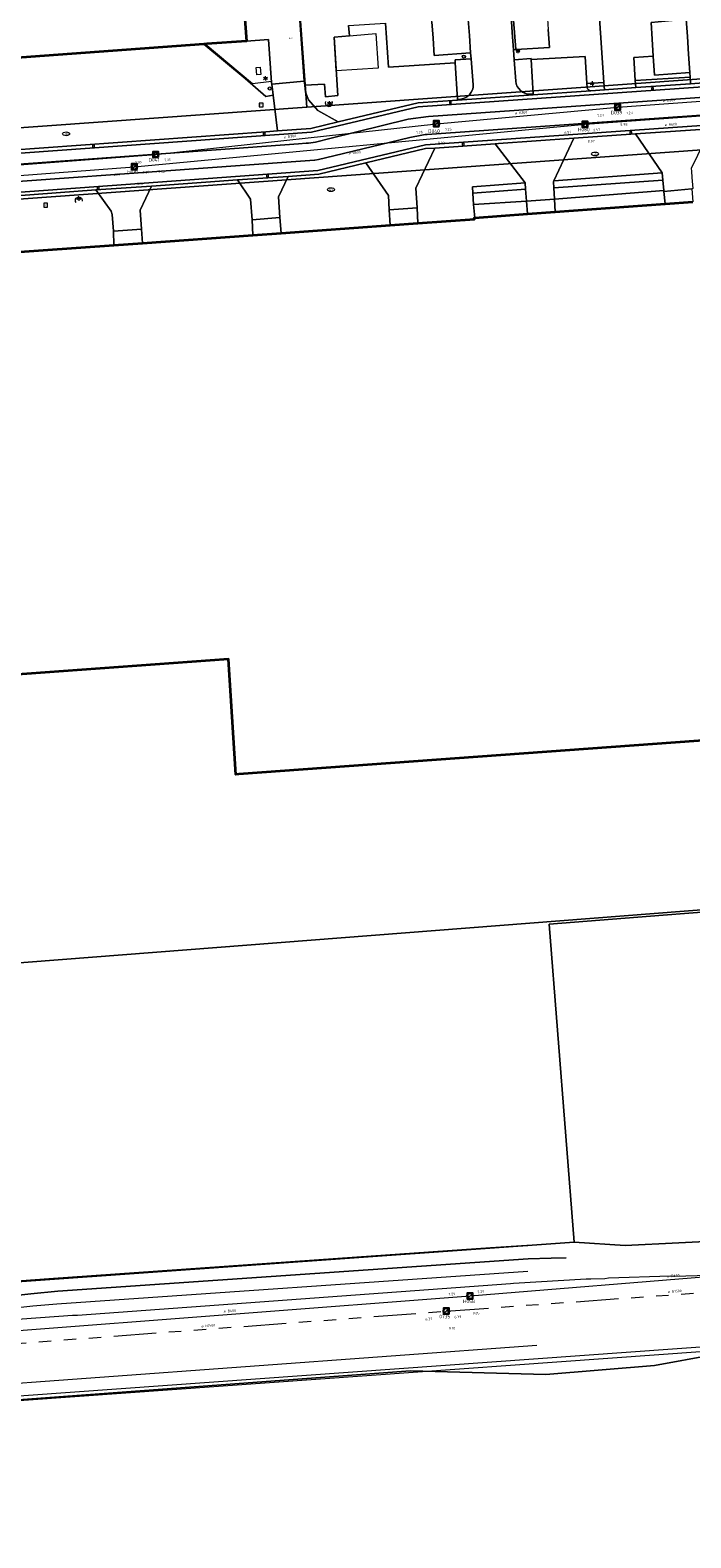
# Model space of a CAD drawing. Header units: metres. Extents: x 163628 to 167855, y 402678 to 405435.
# Tile 65 of 256: x 164429 to 164522, y 403032 to 403246. Entities that reach past the tile are written whole.
import ezdxf
from ezdxf.enums import TextEntityAlignment as Align

# ---------------------------------------------------------------- set-up
doc = ezdxf.new("R2010")
doc.units = ezdxf.units.M
doc.linetypes.add('X-CA190022.004-UO-WHM_Riolering gemeente_NLCS_v0.2$0$RI-GWA', pattern=[18.45, 6, -1.8, 1.75, -1.8, 1.75, -1.8, 1.75, -1.8])
doc.layers.get('0').update_dxf_attribs({"lineweight": 25})
for name, color, linetype, lineweight in [('X-CA190022.004-UO-BGT_Ondergrond$0$GE_217_WGIGeleideconstructie_Lijn_GEM', 253, 'X-CA190022.004-UO-BGT_Ondergrond$0$Vangrail', 9), ('X-CA190022.004-UO-BGT_Ondergrond$0$GE_261_OSHHek_Lijn_GEM', 253, 'X-CA190022.004-UO-BGT_Ondergrond$0$Hekwerk', 9), ('X-CA190022.004-UO-BGT_Ondergrond$0$GE_314_WGDRijbaanLokaleweg_Vlak_GEM', 253, 'Continuous', 9), ('X-CA190022.004-UO-BGT_Ondergrond$0$GE_316_WGDFietspad_Vlak_GEM', 253, 'Continuous', 9), ('X-CA190022.004-UO-BGT_Ondergrond$0$GE_317_WGDVoetpad_Vlak_GEM', 253, 'Continuous', 9), ('X-CA190022.004-UO-BGT_Ondergrond$0$GE_320_WGDParkeervlak_Vlak_GEM', 253, 'Continuous', 9), ('X-CA190022.004-UO-BGT_Ondergrond$0$GE_322_WGDInrit_Vlak_GEM', 253, 'Continuous', 9), ('X-CA190022.004-UO-BGT_Ondergrond$0$GE_363_OWGBerm_openverharding_Vlak_GEM', 253, 'Continuous', 9), ('X-CA190022.004-UO-BGT_Ondergrond$0$GE_364_OWGBerm_halfverhard_Vlak_GEM', 253, 'Continuous', 9), ('X-CA190022.004-UO-BGT_Ondergrond$0$GE_367_OWGBerm_groenvoorziening_grasenk_GEM', 253, 'Continuous', 9), ('X-CA190022.004-UO-BGT_Ondergrond$0$GE_401_OTDErf_Vlak_GEM', 253, 'Continuous', 9), ('X-CA190022.004-UO-BGT_Ondergrond$0$GE_477_BTDGroenvoorziening_Vlak_GEM', 253, 'Continuous', 9), ('X-CA190022.004-UO-BGT_Ondergrond$0$GE_491_VGOHaag_Inrichtend_Vlak_GEM', 253, 'Continuous', 9), ('X-CA190022.004-UO-BGT_Ondergrond$0$GE_601_PNDgrondvlakpand_Vlak_MV_GEM', 34, 'Continuous', 35), ('X-CA190022.004-UO-BGT_Ondergrond$0$GE_632_GBILuifel_Inrichtend_Vlak_GEM', 253, 'Continuous', 9), ('X-CA190022.004-UO-BGT_Ondergrond$0$GE_646_OBWLagetrafo_Vlak_GEM', 253, 'Continuous', 9), ('X-CA190022.004-UO-BGT_Ondergrond$0$GE_814_BRDVerkeersbord_Punt_GEM', 253, 'Continuous', 9), ('X-CA190022.004-UO-BGT_Ondergrond$0$GE_861_PALLichtmast_Punt_GEM', 253, 'Continuous', 9), ('X-CA190022.004-UO-BGT_Ondergrond$0$GE_882_PutBrandkraan_Punt_GEM', 253, 'Continuous', 9), ('X-CA190022.004-UO-BGT_Ondergrond$0$GE_884_PutGasput_Punt_GEM', 253, 'Continuous', 9), ('X-CA190022.004-UO-BGT_Ondergrond$0$GE_885_PutInspectieofRioolput_Punt_GEM', 253, 'Continuous', 9), ('X-CA190022.004-UO-BGT_Ondergrond$0$GE_886_PutKolk_Punt_GEM', 253, 'Continuous', 9), ('X-CA190022.004-UO-BGT_Ondergrond$0$N-WE-RI-PUT_INSPECTIE-S', 253, 'Continuous', 9), ('X-CA190022.004-UO-KAD_Percelen$0$B-WE-KG-GRENS_PERCEEL-GV', 150, 'Continuous', 9), ('X-CA190022.004-UO-WHM_Riolering gemeente_NLCS_v0.2$0$B-WE-RI-BOB-T18', 214, 'Continuous', 15), ('X-CA190022.004-UO-WHM_Riolering gemeente_NLCS_v0.2$0$B-WE-RI-DIAMETER-T18', 214, 'Continuous', 15), ('X-CA190022.004-UO-WHM_Riolering gemeente_NLCS_v0.2$0$B-WE-RI-GWA_TRANSPORTLEIDING-G', 214, 'X-CA190022.004-UO-WHM_Riolering gemeente_NLCS_v0.2$0$RI-GWA', 15), ('X-CA190022.004-UO-WHM_Riolering gemeente_NLCS_v0.2$0$B-WE-RI-HWA_TRANSPORTLEIDING-G', 214, 'X-CA190022.004-UO-WHM_Riolering gemeente_NLCS_v0.2$0$1-200 HEMELWATER', 15), ('X-CA190022.004-UO-WHM_Riolering gemeente_NLCS_v0.2$0$B-WE-RI-PUT-S', 214, 'Continuous', 15), ('X-CA190022.004-UO-WHM_Riolering gemeente_NLCS_v0.2$0$B-WE-RI-PUTDEKSELHOOGTE-T18', 214, 'Continuous', 15), ('X-CA190022.004-UO-WHM_Riolering gemeente_NLCS_v0.2$0$B-WE-RI-PUTNUMMER-T25', 214, 'Continuous', 15), ('X-CA190022.004-UO-WHM_Riolering gemeente_NLCS_v0.2$0$B-WE-RI-VWA_TRANSPORTLEIDING-G', 214, 'X-CA190022.004-UO-WHM_Riolering gemeente_NLCS_v0.2$0$1-200 VUILWATER', 15)]:
    doc.layers.add(name, color=color, linetype=linetype, lineweight=lineweight)
doc.styles.add('X-CA190022.004-UO-BGT_Ondergrond$0$NLCS-ISO', font='NLCS-ISO.ttf')
doc.styles.add('X-CA190022.004-UO-BGT_Ondergrond$0$NLCS-ISO-M250-T30', font='NLCS-ISO.ttf', dxfattribs={"height": 0.75})
doc.styles.add('X-CA190022.004-UO-WHM_Riolering gemeente_NLCS_v0.2$0$NLCS-ISO', font='NLCS-ISO.ttf')
doc.styles.add('X-CA190022.004-UO-WHM_Riolering gemeente_NLCS_v0.2$0$NLCS-ISO-M200-T18', font='NLCS-ISO.ttf', dxfattribs={"height": 0.36})
doc.styles.add('X-CA190022.004-UO-WHM_Riolering gemeente_NLCS_v0.2$0$NLCS-ISO-M200-T25', font='NLCS-ISO.ttf', dxfattribs={"height": 0.5})
doc.linetypes.add('X-CA190022.004-UO-BGT_Ondergrond$0$Hekwerk', pattern='A,5,-1.5,[2,dgnlstyle-Veghel.shx,S=0.007937,R=0,X=0,Y=0],-1.5', length=8)
doc.linetypes.add('X-CA190022.004-UO-BGT_Ondergrond$0$Vangrail', pattern='A,10,-1.5,[3,dgnlstyle-Veghel.shx,S=0.007937,R=90,X=0,Y=0.5],-1,[3,dgnlstyle-Veghel.shx,S=0.007937,R=270,X=0,Y=-0.5],-1.5', length=14)
doc.linetypes.add('X-CA190022.004-UO-WHM_Riolering gemeente_NLCS_v0.2$0$1-200 HEMELWATER', pattern='A,1.5,-0.6,["HWA",X-CA190022.004-UO-WHM_Riolering gemeente_NLCS_v0.2$0$NLCS-ISO,S=0.24,R=0,X=-0.5,Y=-0.12],-0.3', length=2.4)
doc.linetypes.add('X-CA190022.004-UO-WHM_Riolering gemeente_NLCS_v0.2$0$1-200 VUILWATER', pattern='A,1.5,-0.6,["DWA",X-CA190022.004-UO-WHM_Riolering gemeente_NLCS_v0.2$0$NLCS-ISO,S=0.24,R=0,X=-0.5,Y=-0.12],-0.3', length=2.4)

# ---------------------------------------------------------------- blocks, each defined once
blk = doc.blocks.new('X-CA190022.004-UO-BGT_Ondergrond$0$SRI-KOLK-SO')
at = {"color": 0, "linetype": 'ByBlock', "lineweight": 18}
blk.add_lwpolyline([(-1.125, -1.125), (1.125, -1.125), (1.125, 1.125), (-1.125, 1.125)], close=True, dxfattribs=at)
at = {"color": 0, "linetype": 'ByBlock', "lineweight": 18, "style": 'X-CA190022.004-UO-BGT_Ondergrond$0$NLCS-ISO'}
blk.add_text('k', height=1.5, dxfattribs=at).set_placement((0, 0), align=Align.MIDDLE_CENTER)
blk = doc.blocks.new('X-CA190022.004-UO-BGT_Ondergrond$0$IMGEOKolk')
at = {"xscale": 5, "yscale": 5, "zscale": 5}
blk.add_blockref('X-CA190022.004-UO-BGT_Ondergrond$0$SRI-KOLK-SO', (0, 0), dxfattribs=at)
blk = doc.blocks.new('X-CA190022.004-UO-BGT_Ondergrond$0$SKL-WATER_BRANDKRAAN_BRANDPUT-SO')
at = {"color": 0, "linetype": 'ByBlock', "lineweight": 18}
blk.add_ellipse((0, 0), major_axis=(2.5, 0), ratio=0.54, dxfattribs=at)
at = {"color": 0, "linetype": 'ByBlock', "lineweight": 18, "style": 'X-CA190022.004-UO-BGT_Ondergrond$0$NLCS-ISO'}
blk.add_text('bk', height=1.5, dxfattribs=at).set_placement((0.2, 0), align=Align.MIDDLE_CENTER)
blk = doc.blocks.new('X-CA190022.004-UO-BGT_Ondergrond$0$IMGEOBrandkraanput')
at = {"xscale": 5, "yscale": 5, "zscale": 5}
blk.add_blockref('X-CA190022.004-UO-BGT_Ondergrond$0$SKL-WATER_BRANDKRAAN_BRANDPUT-SO', (0, 0), dxfattribs=at)
blk = doc.blocks.new('X-CA190022.004-UO-BGT_Ondergrond$0$SIE-WEG_PAAL_VERKEERSBORD-SO')
at = {"linetype": 'ByBlock', "lineweight": 18}
blk.add_circle((0, 0), 1.5, dxfattribs=at)
at = {"linetype": 'ByBlock', "lineweight": 18, "style": 'X-CA190022.004-UO-BGT_Ondergrond$0$NLCS-ISO'}
blk.add_text('vb', height=1.5, dxfattribs=at).set_placement((0, 0.1), align=Align.MIDDLE_CENTER)
blk = doc.blocks.new('X-CA190022.004-UO-BGT_Ondergrond$0$IMGEOVerkeersbord')
at = {"xscale": 5, "yscale": 5, "zscale": 5}
blk.add_blockref('X-CA190022.004-UO-BGT_Ondergrond$0$SIE-WEG_PAAL_VERKEERSBORD-SO', (0, 0), dxfattribs=at)
blk = doc.blocks.new('X-CA190022.004-UO-BGT_Ondergrond$0$SRI-PUT_INSPECTIEPUT_RIOOLPUT-SO')
at = {"color": 0, "linetype": 'ByBlock', "lineweight": 18}
blk.add_lwpolyline([(-1.12, -1.12), (1.12, -1.12), (1.12, 1.12), (-1.12, 1.12)], close=True, dxfattribs=at)
at = {"color": 0, "linetype": 'ByBlock', "lineweight": 18, "style": 'X-CA190022.004-UO-BGT_Ondergrond$0$NLCS-ISO'}
blk.add_text('r', height=1.5, dxfattribs=at).set_placement((0, 0.28), align=Align.MIDDLE_CENTER)
blk = doc.blocks.new('X-CA190022.004-UO-BGT_Ondergrond$0$IMGEOInspectierioolput')
at = {"layer": 'X-CA190022.004-UO-BGT_Ondergrond$0$N-WE-RI-PUT_INSPECTIE-S', "xscale": 10, "yscale": 10, "zscale": 10}
blk.add_blockref('X-CA190022.004-UO-BGT_Ondergrond$0$SRI-PUT_INSPECTIEPUT_RIOOLPUT-SO', (0, 0), dxfattribs=at)
blk = doc.blocks.new('X-CA190022.004-UO-BGT_Ondergrond$0$N-SIE-WEG_LICHTMAST-SO')
h = blk.add_hatch(color=256)
h.paths.add_polyline_path([(1.2, 0.5, 0.658505), (-1.2, 0.5)])
h.paths.add_polyline_path([(-1.2, -0.5, 0.658505), (1.2, -0.5)])
at = {"flags": 128}
for points in [[(-2.2, 1.3), (-1.1, 0.6)], [(-1.2, 0.5), (1.2, 0.5)], [(0, 1.3), (0, 2.5)], [(1.1, 0.6), (2.2, 1.3)], [(-2.2, -1.3), (-1.1, -0.6)], [(-1.2, -0.5), (1.2, -0.5)], [(0, -1.3), (0, -2.5)], [(2.2, -1.3), (1.1, -0.6)]]:
    blk.add_lwpolyline(points, dxfattribs=at)
at = {"ltscale": 0.5}
blk.add_circle((0, 0), 1.27, dxfattribs=at)
at = {"style": 'X-CA190022.004-UO-BGT_Ondergrond$0$NLCS-ISO'}
blk.add_attdef('TYPE', text='', height=1.8, dxfattribs=at).set_placement((0, 2.5), align=Align.BOTTOM_CENTER)
blk = doc.blocks.new('X-CA190022.004-UO-BGT_Ondergrond$0$IMGEOLichtmastpaal')
at = {"xscale": 5, "yscale": 5, "zscale": 5}
blk.add_blockref('X-CA190022.004-UO-BGT_Ondergrond$0$N-SIE-WEG_LICHTMAST-SO', (0, 6.4), dxfattribs=at)
blk = doc.blocks.new('X-CA190022.004-UO-BGT_Ondergrond$0$IMGEOGasput')
at = {"insert": (-7, 3.4), "char_height": 6, "attachment_point": 1, "style": 'X-CA190022.004-UO-BGT_Ondergrond$0$NLCS-ISO-M250-T30'}
blk.add_mtext_dynamic_manual_height_columns('GAS', width=7.484, gutter_width=3.75, heights=[0], dxfattribs=at)
blk = doc.blocks.new('X-CA190022.004-UO-WHM_Riolering gemeente_NLCS_v0.2$0$B-SRI-PUT_BETON-SO')
blk.add_line((-1.4, -1.4), (1.4, 1.4))
at = {"lineweight": -3, "flags": 128}
blk.add_lwpolyline([(2, -2), (2, 2), (-2, 2), (-2, -2)], close=True, dxfattribs=at)
at = {"lineweight": -3}
blk.add_circle((0, 0), 2, dxfattribs=at)

msp = doc.modelspace()

# ---------------------------------------------------------------- linework, layer by layer
at = {"layer": 'X-CA190022.004-UO-BGT_Ondergrond$0$GE_217_WGIGeleideconstructie_Lijn_GEM'}
for p, q in [((164460.225, 403238.315), (164453.53, 403243.934)), ((164462.91, 403238.633), (164460.225, 403238.315))]:
    msp.add_line(p, q, dxfattribs=at)
at = {"layer": 'X-CA190022.004-UO-BGT_Ondergrond$0$GE_261_OSHHek_Lijn_GEM'}
msp.add_arc((164471.017, 403235.604), 0.504, 159.14754, 23.7995, dxfattribs=at)
at = {"layer": 'X-CA190022.004-UO-BGT_Ondergrond$0$GE_261_OSHHek_Lijn_GEM', "extrusion": (0, 0, -1)}
msp.add_arc((-164435.615, 403221.774), 0.491, 322.85463, 193.96751, dxfattribs=at)
at = {"layer": 'X-CA190022.004-UO-BGT_Ondergrond$0$GE_314_WGDRijbaanLokaleweg_Vlak_GEM', "flags": 128}
for points in [[(164496.968, 403250.254), (164497.142, 403247.912), (164497.314, 403245.58), (164497.494, 403243.151), (164497.178, 403243.131), (164496.999, 403245.554), (164496.826, 403247.887), (164496.652, 403250.233), (164496.466, 403252.745), (164496.782, 403252.764), (164496.968, 403250.254)], [(164491.468, 403238.18), (164491.171, 403241.825), (164491.102, 403242.678), (164490.925, 403245.14), (164490.76, 403247.436)], [(164496.826, 403247.887), (164496.999, 403245.554), (164497.178, 403243.131), (164497.281, 403241.708), (164497.501, 403238.681)], [(164526.626, 403246.795), (164527.15, 403239.73), (164527.229, 403238.668), (164522.242, 403238.322), (164522.192, 403239.264), (164522.157, 403239.924), (164521.984, 403242.503), (164521.815, 403245.013), (164521.651, 403247.454)], [(164469.116, 403230.053), (164471.356, 403230.605), (164482.281, 403233.297), (164485.134, 403233.671), (164617.835, 403242.992), (164617.716, 403244.52), (164617.413, 403244.448), (164617.427, 403244.942), (164619.356, 403245.081)], [(164617.413, 403244.448), (164483.671, 403235.059), (164468.582, 403231.473), (164383.485, 403225.327), (164300.644, 403219.242), (164300.756, 403217.73)], [(164622.843, 403238.804), (164622.732, 403238.805), (164622.621, 403238.804), (164621.117, 403238.696), (164618.137, 403238.482), (164618.112, 403239.002), (164618.061, 403240.472), (164600.174, 403239.269), (164486.928, 403231.275), (164484.936, 403231.134)], [(164300.756, 403217.73), (164300.938, 403215.278), (164301.051, 403213.757), (164469.48, 403226.037), (164484.702, 403229.648), (164615.465, 403238.821)], [(164383.424, 403225.85), (164462.101, 403231.511), (164463.73, 403231.629), (164468.49, 403231.971), (164472.368, 403232.903), (164483.672, 403235.621), (164489.235, 403236.007), (164499.978, 403236.752), (164508.144, 403237.318), (164510.048, 403237.474), (164514.495, 403237.772), (164522.242, 403238.322), (164527.229, 403238.668)], [(164499.546, 403236.823), (164499.972, 403236.86), (164499.978, 403236.752), (164489.235, 403236.007), (164489.23, 403236.084), (164489.715, 403236.135)], [(164525.081, 403231.944), (164514.449, 403231.199), (164505.727, 403230.588), (164495.033, 403229.838), (164494.589, 403229.807), (164486.019, 403229.207), (164484.724, 403229.116), (164476.261, 403227.095), (164469.592, 403225.502), (164465.257, 403225.192), (164458.083, 403224.678), (164445.928, 403223.817), (164438.028, 403223.269), (164426.804, 403222.446)], [(164482.986, 403230.795), (164482.497, 403230.678), (164471.748, 403228.098), (164469.571, 403227.575), (164469.042, 403227.486), (164468.994, 403227.479), (164465.711, 403227.244), (164409.218, 403223.207), (164300.938, 403215.278), (164300.756, 403217.73), (164466.74, 403229.793), (164467.836, 403229.873)], [(164414.576, 403062.33), (164434.72, 403063.82), (164435.438, 403063.805), (164496.736, 403068.279), (164497.18, 403068.35), (164507.472, 403068.956), (164508.118, 403068.937), (164510.096, 403069.014), (164510.622, 403069.1), (164519.38, 403069.393), (164519.995, 403069.346), (164536.136, 403069.825)]]:
    msp.add_lwpolyline(points, dxfattribs=at)
at = {"layer": 'X-CA190022.004-UO-BGT_Ondergrond$0$GE_314_WGDRijbaanLokaleweg_Vlak_GEM'}
for centre, radius, start, end in [((164499.545, 403238.876), 2.053, 185.46282, 270.02328), ((164489.479, 403238.111), 1.99, 276.80732, 1.98548), ((164465.946, 403247.956), 18.182, 275.96765, 280.04181), ((164487.226, 403212.184), 19.088, 96.89018, 102.834)]:
    msp.add_arc(centre, radius, start, end, dxfattribs=at)
at = {"layer": 'X-CA190022.004-UO-BGT_Ondergrond$0$GE_316_WGDFietspad_Vlak_GEM', "flags": 128}
for points in [[(164467.836, 403229.873), (164466.74, 403229.793), (164300.756, 403217.73), (164300.644, 403219.242), (164383.485, 403225.327), (164468.582, 403231.473), (164483.671, 403235.059), (164617.413, 403244.448), (164617.716, 403244.52), (164617.835, 403242.992), (164485.134, 403233.671), (164482.281, 403233.297)], [(164484.936, 403231.134), (164486.928, 403231.275), (164600.174, 403239.269), (164618.061, 403240.472), (164618.112, 403239.002), (164615.465, 403238.821)], [(164615.465, 403238.821), (164484.702, 403229.648), (164469.48, 403226.037), (164301.051, 403213.757), (164300.938, 403215.278), (164409.218, 403223.207), (164465.711, 403227.244), (164468.994, 403227.479), (164469.042, 403227.486), (164469.571, 403227.575), (164471.748, 403228.098), (164482.497, 403230.678), (164482.986, 403230.795)], [(164482.281, 403233.297), (164471.356, 403230.605), (164469.116, 403230.053)], [(164668.488, 403073.843), (164666.87, 403073.083), (164662.338, 403070.954), (164657.558, 403068.705), (164587.961, 403063.858), (164565.628, 403062.298), (164421.866, 403051.971), (164408.896, 403051.027), (164372.561, 403048.383), (164372.144, 403048.353), (164363.001, 403047.691), (164362.458, 403047.652), (164304.536, 403043.455)], [(164162.533, 403046.74), (164266.976, 403054.434), (164293.201, 403056.264), (164414.124, 403065.158), (164428.793, 403066.838), (164432.653, 403067.19), (164499.277, 403071.806), (164502.501, 403071.87), (164504.637, 403071.912)], [(164499.205, 403069.99), (164432.489, 403065.362), (164429.079, 403065.063), (164420.542, 403064.125), (164415.839, 403063.514), (164411.684, 403063.187), (164403.937, 403062.583), (164369.115, 403060.013), (164362.336, 403059.512), (164330.229, 403057.165), (164317.054, 403056.219), (164303.65, 403055.239), (164301.451, 403055.078), (164288.016, 403054.095), (164269.535, 403052.738), (164244.433, 403050.883), (164231.55, 403049.942), (164220.894, 403049.16)], [(164196.42, 403037.605), (164217.429, 403039.082), (164217.458, 403038.998), (164219.407, 403039.14), (164239.082, 403040.576), (164240.69, 403040.693), (164240.721, 403040.802), (164259.59, 403042.138), (164259.597, 403042.228), (164273.286, 403043.205), (164273.293, 403043.019), (164277.651, 403043.33), (164277.661, 403043.425), (164302.171, 403045.207), (164304.438, 403045.372), (164362.449, 403049.446), (164372.934, 403050.214), (164412.461, 403053.099), (164417.909, 403053.5), (164500.495, 403059.542)]]:
    msp.add_lwpolyline(points, dxfattribs=at)
at = {"layer": 'X-CA190022.004-UO-BGT_Ondergrond$0$GE_316_WGDFietspad_Vlak_GEM', "extrusion": (0, 0, -1)}
for centre, radius, start, end in [((-164465.946, 403247.956), 18.182, 259.95819, 264.03235), ((-164487.226, 403212.184), 19.088, 77.166, 83.10982)]:
    msp.add_arc(centre, radius, start, end, dxfattribs=at)
at = {"layer": 'X-CA190022.004-UO-BGT_Ondergrond$0$GE_317_WGDVoetpad_Vlak_GEM', "flags": 128}
for points in [[(164267.728, 403057.016), (164287.209, 403058.484), (164287.279, 403057.693), (164317.048, 403059.86), (164317.007, 403060.571), (164316.997, 403060.644), (164320.541, 403060.911), (164321.977, 403061.016), (164327.89, 403061.489), (164328.564, 403061.53), (164328.621, 403060.743), (164364.304, 403063.309), (164364.235, 403063.985), (164368.038, 403064.233), (164368.12, 403063.626), (164402.812, 403066.155), (164402.766, 403066.803), (164413.902, 403067.673), (164431.346, 403068.967), (164474.98, 403072.032), (164493.935, 403073.341), (164499.06, 403073.695), (164499.126, 403073.697), (164499.192, 403073.698)], [(164504.637, 403071.912), (164502.501, 403071.87), (164499.277, 403071.806), (164432.653, 403067.19), (164428.793, 403066.838), (164414.124, 403065.158), (164293.201, 403056.264)]]:
    msp.add_lwpolyline(points, dxfattribs=at)
at = {"layer": 'X-CA190022.004-UO-BGT_Ondergrond$0$GE_320_WGDParkeervlak_Vlak_GEM', "flags": 128}
for points in [[(164490.76, 403247.436), (164490.925, 403245.14), (164491.102, 403242.678), (164485.965, 403242.299), (164485.783, 403244.766), (164485.612, 403247.074), (164485.442, 403249.371), (164485.255, 403251.912), (164485.065, 403254.481), (164490.227, 403254.859), (164490.413, 403252.271), (164490.595, 403249.73), (164490.76, 403247.436)], [(164501.808, 403250.586), (164501.958, 403248.291), (164502.108, 403245.982), (164502.273, 403243.456), (164497.494, 403243.151), (164497.314, 403245.58), (164497.142, 403247.912), (164496.968, 403250.254), (164496.782, 403252.764), (164501.647, 403253.058), (164501.808, 403250.586)], [(164521.815, 403245.013), (164521.984, 403242.503), (164522.157, 403239.924), (164517.139, 403239.55), (164516.968, 403242.203), (164516.811, 403244.648), (164516.658, 403247.018), (164521.651, 403247.454), (164521.815, 403245.013)]]:
    msp.add_lwpolyline(points, dxfattribs=at)
at = {"layer": 'X-CA190022.004-UO-BGT_Ondergrond$0$GE_322_WGDInrit_Vlak_GEM', "flags": 128}
for points in [[(164453.34, 403243.92), (164459.164, 403239.041), (164462.106, 403236.523), (164463.122, 403236.704), (164463.73, 403231.629), (164462.101, 403231.511), (164383.424, 403225.85), (164300.092, 403219.713), (164300.059, 403220.145), (164273.507, 403218.137), (164272.587, 403230.678), (164297.797, 403232.527), (164297.717, 403234.125), (164305.028, 403234.668), (164303.66, 403253.318), (164305.46, 403255.426), (164304.86, 403263.604), (164335.639, 403265.866), (164337.868, 403235.458), (164453.34, 403243.92)], [(164516.811, 403244.648), (164516.968, 403242.203), (164514.217, 403242.024), (164514.428, 403238.799), (164514.495, 403237.772), (164510.048, 403237.474), (164509.979, 403238.504), (164509.368, 403247.627), (164517.134, 403248.196), (164519.37, 403248.36), (164519.238, 403250.155), (164521.619, 403250.33), (164521.749, 403248.589), (164521.53, 403248.566), (164521.651, 403247.454), (164516.658, 403247.018), (164516.811, 403244.648)], [(164468.135, 403236.033), (164469.459, 403234.533), (164472.368, 403232.903), (164468.49, 403231.971), (164463.73, 403231.629), (164463.122, 403236.704), (164462.935, 403238.263), (164467.552, 403238.691), (164467.603, 403238.133), (164467.696, 403237.131), (164468.135, 403236.033)], [(164525.081, 403231.944), (164522.352, 403226.282), (164522.371, 403225.928), (164522.446, 403225.029), (164522.577, 403223.459), (164522.444, 403223.4), (164518.486, 403223.062), (164518.476, 403223.164), (164518.332, 403224.631), (164518.228, 403225.686), (164514.449, 403231.199), (164525.081, 403231.944)], [(164505.727, 403230.588), (164502.883, 403224.562), (164502.835, 403224.434), (164502.894, 403223.549), (164502.998, 403221.967), (164499.002, 403221.684), (164498.889, 403223.392), (164498.829, 403224.29), (164494.589, 403229.807), (164495.033, 403229.838), (164505.727, 403230.588)], [(164486.019, 403229.207), (164483.358, 403223.529), (164483.537, 403220.727), (164479.588, 403220.448), (164479.458, 403222.476), (164476.261, 403227.095), (164484.724, 403229.116), (164486.019, 403229.207)], [(164445.928, 403223.817), (164444.3, 403220.407), (164444.504, 403217.713), (164440.547, 403217.443), (164440.342, 403219.79), (164440.205, 403220.236), (164438.028, 403223.269), (164445.928, 403223.817)], [(164465.257, 403225.192), (164463.887, 403222.271), (164464.072, 403219.338), (164460.152, 403219.026), (164459.936, 403221.976), (164458.083, 403224.678), (164465.257, 403225.192)], [(164522.444, 403223.4), (164522.563, 403221.571), (164518.65, 403221.287), (164518.486, 403223.062), (164522.444, 403223.4)], [(164502.998, 403221.967), (164503.095, 403220.161), (164499.165, 403219.876), (164499.002, 403221.684), (164502.998, 403221.967)], [(164464.072, 403219.338), (164464.275, 403217.154), (164460.263, 403216.865), (164460.152, 403219.026), (164464.072, 403219.338)], [(164483.537, 403220.727), (164483.632, 403218.552), (164479.702, 403218.268), (164479.588, 403220.448), (164483.537, 403220.727)], [(164444.504, 403217.713), (164444.653, 403215.738), (164440.591, 403215.444), (164440.547, 403217.443), (164444.504, 403217.713)]]:
    msp.add_lwpolyline(points, dxfattribs=at)
at = {"layer": 'X-CA190022.004-UO-BGT_Ondergrond$0$GE_363_OWGBerm_openverharding_Vlak_GEM', "flags": 128}
for points in [[(164488.896, 403241.278), (164489.23, 403236.084), (164489.235, 403236.007), (164483.672, 403235.621), (164472.368, 403232.903), (164469.459, 403234.533), (164468.135, 403236.033), (164467.696, 403237.131), (164467.603, 403238.133), (164470.416, 403238.247), (164470.561, 403236.48), (164472.285, 403236.636), (164471.777, 403244.923), (164473.938, 403245.119), (164473.806, 403246.567), (164479.068, 403246.918), (164479.498, 403240.644), (164488.896, 403241.278)], [(164489.715, 403236.135), (164489.23, 403236.084), (164488.896, 403241.278), (164488.932, 403241.28), (164488.901, 403241.726), (164491.171, 403241.825)], [(164491.171, 403241.825), (164491.468, 403238.18)], [(164497.501, 403238.681), (164497.281, 403241.708), (164499.665, 403241.899), (164499.684, 403241.751)], [(164499.684, 403241.751), (164499.972, 403236.86), (164499.546, 403236.823)], [(164499.684, 403241.751), (164507.309, 403242.199), (164507.566, 403238.341), (164507.604, 403237.772)], [(164508.144, 403237.318), (164499.978, 403236.752), (164499.972, 403236.86), (164499.684, 403241.751)], [(164491.372, 403223.718), (164491.429, 403222.81), (164491.533, 403221.182), (164491.682, 403219.334), (164491.63, 403219.33), (164491.64, 403219.13), (164483.632, 403218.552), (164483.537, 403220.727), (164483.358, 403223.529), (164486.019, 403229.207), (164494.589, 403229.807), (164498.829, 403224.29), (164491.372, 403223.718)], [(164514.449, 403231.199), (164518.228, 403225.686), (164502.883, 403224.562), (164505.727, 403230.588), (164514.449, 403231.199)], [(164476.261, 403227.095), (164479.458, 403222.476), (164479.588, 403220.448), (164479.702, 403218.268), (164464.275, 403217.154), (164464.072, 403219.338), (164463.887, 403222.271), (164465.257, 403225.192), (164469.592, 403225.502), (164476.261, 403227.095)], [(164458.083, 403224.678), (164459.936, 403221.976), (164460.152, 403219.026), (164460.263, 403216.865), (164444.653, 403215.738), (164444.504, 403217.713), (164444.3, 403220.407), (164445.928, 403223.817), (164458.083, 403224.678)], [(164438.028, 403223.269), (164440.205, 403220.236), (164440.342, 403219.79), (164440.547, 403217.443), (164440.591, 403215.444), (164425.207, 403214.334), (164425.155, 403216.298), (164425.073, 403219.379), (164426.804, 403222.446), (164438.028, 403223.269)]]:
    msp.add_lwpolyline(points, dxfattribs=at)
at = {"layer": 'X-CA190022.004-UO-BGT_Ondergrond$0$GE_363_OWGBerm_openverharding_Vlak_GEM', "extrusion": (0, 0, -1)}
for centre, radius, start, end in [((-164499.545, 403238.876), 2.053, 269.97672, 354.53718), ((-164489.479, 403238.111), 1.99, 178.01452, 263.19268)]:
    msp.add_arc(centre, radius, start, end, dxfattribs=at)
at = {"layer": 'X-CA190022.004-UO-BGT_Ondergrond$0$GE_363_OWGBerm_openverharding_Vlak_GEM'}
msp.add_arc((164508.194, 403237.925), 0.609, 194.57981, 265.30992, dxfattribs=at)
at = {"layer": 'X-CA190022.004-UO-BGT_Ondergrond$0$GE_364_OWGBerm_halfverhard_Vlak_GEM', "flags": 128}
for points in [[(164507.604, 403237.772), (164507.566, 403238.341), (164509.979, 403238.504)], [(164509.979, 403238.504), (164510.048, 403237.474), (164508.144, 403237.318)], [(164522.192, 403239.264), (164522.242, 403238.322), (164514.495, 403237.772), (164514.428, 403238.799), (164522.192, 403239.264)], [(164498.829, 403224.29), (164498.889, 403223.392), (164491.429, 403222.81), (164491.372, 403223.718), (164498.829, 403224.29)]]:
    msp.add_lwpolyline(points, dxfattribs=at)
at = {"layer": 'X-CA190022.004-UO-BGT_Ondergrond$0$GE_364_OWGBerm_halfverhard_Vlak_GEM', "extrusion": (0, 0, -1)}
msp.add_arc((-164508.194, 403237.925), 0.609, 274.69008, 345.42019, dxfattribs=at)
at = {"layer": 'X-CA190022.004-UO-BGT_Ondergrond$0$GE_367_OWGBerm_groenvoorziening_grasenk_GEM', "flags": 128}
for points in [[(164473.806, 403246.567), (164473.938, 403245.119), (164471.777, 403244.923), (164472.285, 403236.636), (164470.561, 403236.48), (164470.416, 403238.247), (164467.603, 403238.133), (164467.552, 403238.691), (164466.082, 403259.242)], [(164485.612, 403247.074), (164485.783, 403244.766), (164485.965, 403242.299), (164491.102, 403242.678), (164491.171, 403241.825), (164488.901, 403241.726), (164488.932, 403241.28), (164488.896, 403241.278), (164479.498, 403240.644), (164479.068, 403246.918)], [(164509.368, 403247.627), (164509.979, 403238.504), (164507.566, 403238.341), (164507.309, 403242.199), (164499.684, 403241.751), (164499.665, 403241.899), (164497.281, 403241.708), (164497.178, 403243.131), (164497.494, 403243.151), (164502.273, 403243.456), (164502.108, 403245.982)], [(164462.494, 403244.591), (164462.921, 403238.47), (164462.935, 403238.263), (164463.122, 403236.704), (164462.106, 403236.523), (164459.164, 403239.041), (164453.34, 403243.92), (164453.748, 403243.95), (164459.34, 403244.36), (164462.494, 403244.591)], [(164461.321, 403240.666), (164461.387, 403239.614), (164460.809, 403239.578), (164460.743, 403240.629), (164461.321, 403240.666)], [(164516.968, 403242.203), (164517.139, 403239.55), (164522.157, 403239.924), (164522.192, 403239.264), (164514.428, 403238.799), (164514.217, 403242.024), (164516.968, 403242.203)], [(164498.889, 403223.392), (164499.002, 403221.684), (164491.533, 403221.182), (164491.429, 403222.81), (164498.889, 403223.392)], [(164518.332, 403224.631), (164518.476, 403223.164), (164502.998, 403221.967), (164502.894, 403223.549), (164518.332, 403224.631)]]:
    msp.add_lwpolyline(points, dxfattribs=at)
at = {"layer": 'X-CA190022.004-UO-BGT_Ondergrond$0$GE_401_OTDErf_Vlak_GEM', "flags": 128}
for points in [[(164466.082, 403259.242), (164467.552, 403238.691), (164462.935, 403238.263), (164462.921, 403238.47), (164462.494, 403244.591), (164459.34, 403244.36), (164458.98, 403249.35)], [(164499.002, 403221.684), (164499.165, 403219.876), (164491.682, 403219.334), (164491.533, 403221.182), (164499.002, 403221.684)], [(164518.486, 403223.062), (164518.65, 403221.287), (164503.095, 403220.161), (164502.998, 403221.967), (164518.476, 403223.164), (164518.486, 403223.062)], [(164413.802, 403209.592), (164417.821, 403153.952), (164456.801, 403156.768), (164457.865, 403140.428), (164458.286, 403140.459), (164535.73, 403146.118)], [(164499.192, 403073.698), (164499.126, 403073.697), (164499.06, 403073.695), (164493.935, 403073.341), (164474.98, 403072.032), (164431.346, 403068.967), (164413.902, 403067.673), (164402.766, 403066.803), (164402.812, 403066.155), (164368.12, 403063.626), (164368.038, 403064.233), (164364.235, 403063.985), (164364.304, 403063.309), (164328.621, 403060.743), (164328.564, 403061.53), (164327.89, 403061.489), (164321.977, 403061.016), (164320.541, 403060.911), (164316.997, 403060.644), (164317.007, 403060.571), (164317.048, 403059.86), (164287.279, 403057.693), (164287.209, 403058.484), (164267.728, 403057.016)], [(164293.566, 403042.194), (164304.558, 403042.955), (164313.549, 403043.495), (164363.05, 403047.016), (164363.001, 403047.691), (164372.144, 403048.353), (164372.561, 403048.383), (164372.621, 403047.542), (164407.691, 403050.028), (164407.674, 403050.184), (164408.993, 403050.292), (164408.977, 403050.389), (164413.186, 403050.761), (164418.186, 403051.098), (164421.234, 403051.283), (164565.691, 403061.708), (164565.628, 403062.298), (164587.961, 403063.858), (164657.558, 403068.705), (164699.135, 403071.901)]]:
    msp.add_lwpolyline(points, dxfattribs=at)
at = {"layer": 'X-CA190022.004-UO-BGT_Ondergrond$0$GE_477_BTDGroenvoorziening_Vlak_GEM', "flags": 128}
msp.add_lwpolyline([(164518.228, 403225.686), (164518.332, 403224.631), (164502.894, 403223.549), (164502.835, 403224.434), (164502.883, 403224.562), (164518.228, 403225.686)], dxfattribs=at)
at = {"layer": 'X-CA190022.004-UO-BGT_Ondergrond$0$GE_491_VGOHaag_Inrichtend_Vlak_GEM', "flags": 128}
msp.add_lwpolyline([(164518.228, 403225.686), (164518.332, 403224.631), (164502.894, 403223.549), (164502.835, 403224.434), (164502.883, 403224.562), (164518.228, 403225.686)], dxfattribs=at)
at = {"layer": 'X-CA190022.004-UO-BGT_Ondergrond$0$GE_601_PNDgrondvlakpand_Vlak_MV_GEM', "flags": 128}
for points in [[(164451.064, 403357.976), (164458.98, 403249.35), (164459.34, 403244.36), (164453.748, 403243.95), (164453.34, 403243.92), (164337.868, 403235.458), (164335.639, 403265.866), (164304.86, 403263.604), (164305.46, 403255.426), (164303.66, 403253.318), (164305.028, 403234.668), (164297.717, 403234.125), (164297.797, 403232.527), (164272.587, 403230.678), (164261.787, 403229.886), (164227.415, 403227.365), (164225.762, 403249.94), (164292.812, 403296.784), (164331.744, 403321.501), (164410.791, 403360.027), (164450.697, 403362.962), (164451.064, 403357.976)], [(164535.73, 403146.118), (164458.286, 403140.459), (164457.865, 403140.428), (164456.801, 403156.768), (164417.821, 403153.952), (164413.802, 403209.592), (164413.52, 403213.49), (164421.228, 403214.046), (164425.207, 403214.334), (164440.591, 403215.444), (164444.653, 403215.738), (164460.263, 403216.865), (164464.275, 403217.154), (164479.702, 403218.268), (164483.632, 403218.552), (164491.64, 403219.13), (164491.63, 403219.33), (164491.682, 403219.334), (164499.165, 403219.876), (164503.095, 403220.161), (164518.65, 403221.287), (164522.563, 403221.571)]]:
    msp.add_lwpolyline(points, dxfattribs=at)
at = {"layer": 'X-CA190022.004-UO-BGT_Ondergrond$0$GE_632_GBILuifel_Inrichtend_Vlak_GEM', "flags": 128}
msp.add_lwpolyline([(164471.777, 403244.923), (164477.665, 403245.457), (164478.002, 403240.541), (164472.07, 403240.143), (164471.777, 403244.923)], dxfattribs=at)
at = {"layer": 'X-CA190022.004-UO-BGT_Ondergrond$0$GE_646_OBWLagetrafo_Vlak_GEM', "flags": 128}
msp.add_lwpolyline([(164461.321, 403240.666), (164461.387, 403239.614), (164460.809, 403239.578), (164460.743, 403240.629), (164461.321, 403240.666)], dxfattribs=at)
at = {"layer": 'X-CA190022.004-UO-KAD_Percelen$0$B-WE-KG-GRENS_PERCEEL-GV', "flags": 128}
for points in [[(164467.899, 403234.987), (164456.621, 403388.359), (164455.852, 403398.81), (164455.428, 403404.573), (164439.548, 403397.62), (164439.743, 403395.067), (164420.417, 403385.713), (164397.764, 403374.75), (164371.136, 403361.559), (164358.377, 403354.762), (164345.274, 403347.596), (164327.091, 403336.771), (164317.093, 403330.96), (164302.186, 403321.636), (164284.985, 403310.301), (164267.784, 403298.445), (164251.857, 403287.067), (164235.818, 403275.048), (164214.13, 403258.511), (164217.745, 403216.986), (164299.737, 403222.886)], [(164356.558, 403216.885), (164402.906, 403220.232), (164623.2, 403236.138), (164691.212, 403241.049), (164680.093, 403250.257), (164622.453, 403246.109), (164467.899, 403234.987), (164299.737, 403222.886), (164300.479, 403212.882), (164310.112, 403213.627), (164356.198, 403216.859)], [(164407.665, 403156.388), (164409.691, 403129.206), (164410.565, 403115.481), (164410.796, 403112.446), (164543.805, 403122.807), (164543.811, 403122.488), (164543.871, 403121.688), (164544.641, 403111.368), (164557.875, 403112.324), (164569.67, 403113.214), (164570.068, 403113.244), (164582.958, 403114.217), (164595.159, 403115.327), (164595.019, 403117.276), (164593.049, 403139.023), (164630.208, 403141.467), (164624.572, 403217.605), (164623.2, 403236.138), (164402.906, 403220.232)], [(164410.796, 403112.446), (164414.211, 403067.66), (164505.781, 403074.175), (164502.227, 403119.239), (164518.38, 403120.501), (164543.811, 403122.488), (164543.805, 403122.807)], [(164543.811, 403122.488), (164518.38, 403120.501), (164502.227, 403119.239), (164505.781, 403074.175), (164512.99, 403073.663), (164528.179, 403074.451), (164535.635, 403074.698), (164547.103, 403075.584), (164544.765, 403109.714), (164544.641, 403111.368), (164543.871, 403121.688)]]:
    msp.add_lwpolyline(points, close=True, dxfattribs=at)
for points in [[(164456.621, 403388.359), (164467.899, 403234.987), (164622.453, 403246.109)], [(164665.352, 403084.036), (164634.673, 403081.558), (164597.769, 403078.903), (164585.383, 403078.011), (164572.783, 403077.103), (164560.337, 403076.206), (164547.125, 403075.249), (164547.103, 403075.584), (164535.635, 403074.698), (164528.179, 403074.451), (164512.99, 403073.663), (164505.781, 403074.175), (164414.211, 403067.66), (164414.379, 403065.453), (164368.269, 403062.358), (164368.084, 403064.378), (164321.219, 403060.959), (164309.743, 403060.113), (164299.032, 403059.323), (164283.624, 403058.187), (164230.349, 403054.259)], [(164235.154, 403038.085), (164308.493, 403042.908), (164363.007, 403047.204), (164407.692, 403050.244), (164422.551, 403051.5), (164482.614, 403055.9), (164501.749, 403055.383), (164517.133, 403056.688), (164533.681, 403059.723), (164544.782, 403060.675), (164564.378, 403062.146), (164605.348, 403065.291), (164628.923, 403066.8), (164651.769, 403068.495), (164668.049, 403069.925)], [(164668.049, 403069.925), (164651.769, 403068.495), (164628.923, 403066.8), (164605.348, 403065.291), (164564.378, 403062.146), (164544.782, 403060.675), (164533.681, 403059.723), (164517.133, 403056.688), (164501.749, 403055.383), (164482.614, 403055.9), (164422.551, 403051.5), (164425.311, 403014.769), (164410.411, 403013.661), (164416.602, 402929.547), (164372.062, 402924.645), (164317.207, 402918.61), (164240.959, 402910.27)]]:
    msp.add_lwpolyline(points, dxfattribs=at)
at = {"layer": 'X-CA190022.004-UO-WHM_Riolering gemeente_NLCS_v0.2$0$B-WE-RI-GWA_TRANSPORTLEIDING-G'}
for p, q in [((164487.648, 403064.384), (164554.336, 403069.216)), ((164422.192, 403059.456), (164487.648, 403064.384))]:
    msp.add_line(p, q, dxfattribs=at)
at = {"layer": 'X-CA190022.004-UO-WHM_Riolering gemeente_NLCS_v0.2$0$B-WE-RI-HWA_TRANSPORTLEIDING-G'}
for p, q in [((164507.312, 403232.576), (164533.072, 403234.464)), ((164443.472, 403226.56), (164507.312, 403232.576)), ((164377.296, 403221.472), (164443.472, 403226.56)), ((164491.024, 403066.528), (164550.32, 403071.424)), ((164424.656, 403061.472), (164491.024, 403066.528))]:
    msp.add_line(p, q, dxfattribs=at)
at = {"layer": 'X-CA190022.004-UO-WHM_Riolering gemeente_NLCS_v0.2$0$B-WE-RI-VWA_TRANSPORTLEIDING-G'}
for p, q in [((164511.936, 403234.976), (164528.176, 403236.16)), ((164486.272, 403232.64), (164511.936, 403234.976)), ((164446.48, 403228.288), (164486.272, 403232.64)), ((164378.448, 403223.2), (164446.48, 403228.288))]:
    msp.add_line(p, q, dxfattribs=at)

# ---------------------------------------------------------------- block references
at = {"layer": 'X-CA190022.004-UO-BGT_Ondergrond$0$GE_814_BRDVerkeersbord_Punt_GEM', "xscale": 0.03, "yscale": 0.03, "zscale": 0.02}
for p in [(164490.156, 403242.153), (164462.65, 403237.642)]:
    msp.add_blockref('X-CA190022.004-UO-BGT_Ondergrond$0$IMGEOVerkeersbord', p, dxfattribs=at)
at = {"layer": 'X-CA190022.004-UO-BGT_Ondergrond$0$GE_861_PALLichtmast_Punt_GEM', "xscale": 0.025, "yscale": 0.025, "zscale": 0.025}
for p in [(164497.813, 403242.789), (164462.051, 403238.916), (164508.353, 403238.19), (164471.099, 403235.378), (164435.604, 403221.899)]:
    msp.add_blockref('X-CA190022.004-UO-BGT_Ondergrond$0$IMGEOLichtmastpaal', p, dxfattribs=at)
at = {"layer": 'X-CA190022.004-UO-BGT_Ondergrond$0$GE_882_PutBrandkraan_Punt_GEM', "xscale": 0.04, "yscale": 0.04, "zscale": 0.02}
for p in [(164433.808, 403231.22), (164508.731, 403228.368), (164471.324, 403223.309)]:
    msp.add_blockref('X-CA190022.004-UO-BGT_Ondergrond$0$IMGEOBrandkraanput', p, dxfattribs=at)
at = {"layer": 'X-CA190022.004-UO-BGT_Ondergrond$0$GE_884_PutGasput_Punt_GEM', "xscale": 0.03, "yscale": 0.03, "zscale": 0.02}
msp.add_blockref('X-CA190022.004-UO-BGT_Ondergrond$0$IMGEOGasput', (164465.579, 403244.726), dxfattribs=at)
at = {"layer": 'X-CA190022.004-UO-BGT_Ondergrond$0$GE_885_PutInspectieofRioolput_Punt_GEM', "xscale": 0.025, "yscale": 0.025, "zscale": 0.025}
for p in [(164461.434, 403235.304), (164511.971, 403235.01), (164486.298, 403232.641), (164507.296, 403232.5), (164446.563, 403228.222), (164443.494, 403226.517), (164430.918, 403221.097)]:
    msp.add_blockref('X-CA190022.004-UO-BGT_Ondergrond$0$IMGEOInspectierioolput', p, dxfattribs=at)
at = {"layer": 'X-CA190022.004-UO-BGT_Ondergrond$0$GE_886_PutKolk_Punt_GEM', "xscale": 0.025, "yscale": 0.025, "zscale": 0.025}
for p in [(164516.853, 403237.619), (164488.232, 403235.653), (164461.858, 403231.214), (164490.055, 403229.74), (164513.782, 403231.38), (164437.696, 403229.489), (164438.337, 403223.521), (164462.324, 403225.272)]:
    msp.add_blockref('X-CA190022.004-UO-BGT_Ondergrond$0$IMGEOKolk', p, dxfattribs=at)
at = {"layer": 'X-CA190022.004-UO-WHM_Riolering gemeente_NLCS_v0.2$0$B-WE-RI-PUT-S', "xscale": 0.2, "yscale": 0.2, "zscale": 0.2}
for p in [(164511.936, 403234.976), (164486.272, 403232.64), (164507.312, 403232.576), (164446.48, 403228.288), (164443.472, 403226.56), (164491.024, 403066.528), (164487.648, 403064.384)]:
    msp.add_blockref('X-CA190022.004-UO-WHM_Riolering gemeente_NLCS_v0.2$0$B-SRI-PUT_BETON-SO', p, dxfattribs=at)

# ---------------------------------------------------------------- texts
at = {"layer": 'X-CA190022.004-UO-WHM_Riolering gemeente_NLCS_v0.2$0$B-WE-RI-BOB-T18', "style": 'X-CA190022.004-UO-WHM_Riolering gemeente_NLCS_v0.2$0$NLCS-ISO-M200-T18'}
for s, rotation, p in [('7.23', 5.2322, (164509.032, 403233.609)), ('7.23', 4.1228, (164513.116, 403233.962)), ('7.26', 5.2322, (164487.476, 403231.635)), ('6.57', 4.1958, (164508.487, 403231.563)), ('7.26', 6.2368, (164483.397, 403231.208)), ('6.57', 5.3953, (164504.407, 403231.201)), ('7.30', 6.2368, (164447.693, 403227.306)), ('6.61', 4.3983, (164440.543, 403225.222)), ('7.30', 4.2617, (164443.549, 403226.959)), ('6.61', 5.3953, (164444.668, 403225.558)), ('7.29', 4.7424, (164492.092, 403066.91)), ('7.29', 4.3422, (164487.986, 403066.59)), ('6.39', 4.2892, (164484.72, 403063.047)), ('6.39', 4.1511, (164488.827, 403063.352))]:
    msp.add_text(s, height=0.36, rotation=rotation, dxfattribs=at).set_placement(p)
at = {"layer": 'X-CA190022.004-UO-WHM_Riolering gemeente_NLCS_v0.2$0$B-WE-RI-DIAMETER-T18', "style": 'X-CA190022.004-UO-WHM_Riolering gemeente_NLCS_v0.2$0$NLCS-ISO-M200-T18'}
for s, rotation, p in [('ø B300', 4.1228, (164518.358, 403235.743)), ('ø B300', 5.2322, (164497.41, 403233.95)), ('ø B600', 4.1958, (164518.595, 403232.305)), ('ø B300', 6.2368, (164464.677, 403230.571)), ('ø B600', 5.3953, (164473.821, 403228.312)), ('ø B600', 4.7424, (164518.971, 403069.14)), ('ø B1500', 4.1511, (164519.053, 403066.95)), ('ø B600', 4.3422, (164456.137, 403064.172)), ('ø B1500', 4.2892, (164452.983, 403062.07))]:
    msp.add_text(s, height=0.36, rotation=rotation, dxfattribs=at).set_placement(p)
at = {"layer": 'X-CA190022.004-UO-WHM_Riolering gemeente_NLCS_v0.2$0$B-WE-RI-PUTDEKSELHOOGTE-T18', "style": 'X-CA190022.004-UO-WHM_Riolering gemeente_NLCS_v0.2$0$NLCS-ISO-M200-T18'}
for s, p in [('8.98', (164512.312, 403232.38)), ('9.00', (164486.452, 403229.744)), ('8.97', (164507.682, 403229.98)), ('9.02', (164446.852, 403225.68)), ('9.02', (164443.842, 403223.95)), ('9.05', (164491.392, 403063.92)), ('9.10', (164488.022, 403061.77))]:
    msp.add_text(s, height=0.36, dxfattribs=at).set_placement(p)
at = {"layer": 'X-CA190022.004-UO-WHM_Riolering gemeente_NLCS_v0.2$0$B-WE-RI-PUTNUMMER-T25', "style": 'X-CA190022.004-UO-WHM_Riolering gemeente_NLCS_v0.2$0$NLCS-ISO-M200-T25'}
for s, p in [('D039', (164510.952, 403233.98)), ('D040', (164485.092, 403231.344)), ('H080', (164506.322, 403231.58)), ('D041', (164445.492, 403227.28)), ('H081', (164442.482, 403225.55)), ('H058', (164490.032, 403065.52)), ('0735', (164486.662, 403063.37))]:
    msp.add_text(s, height=0.5, dxfattribs=at).set_placement(p)

doc.saveas('drawing.dxf')
